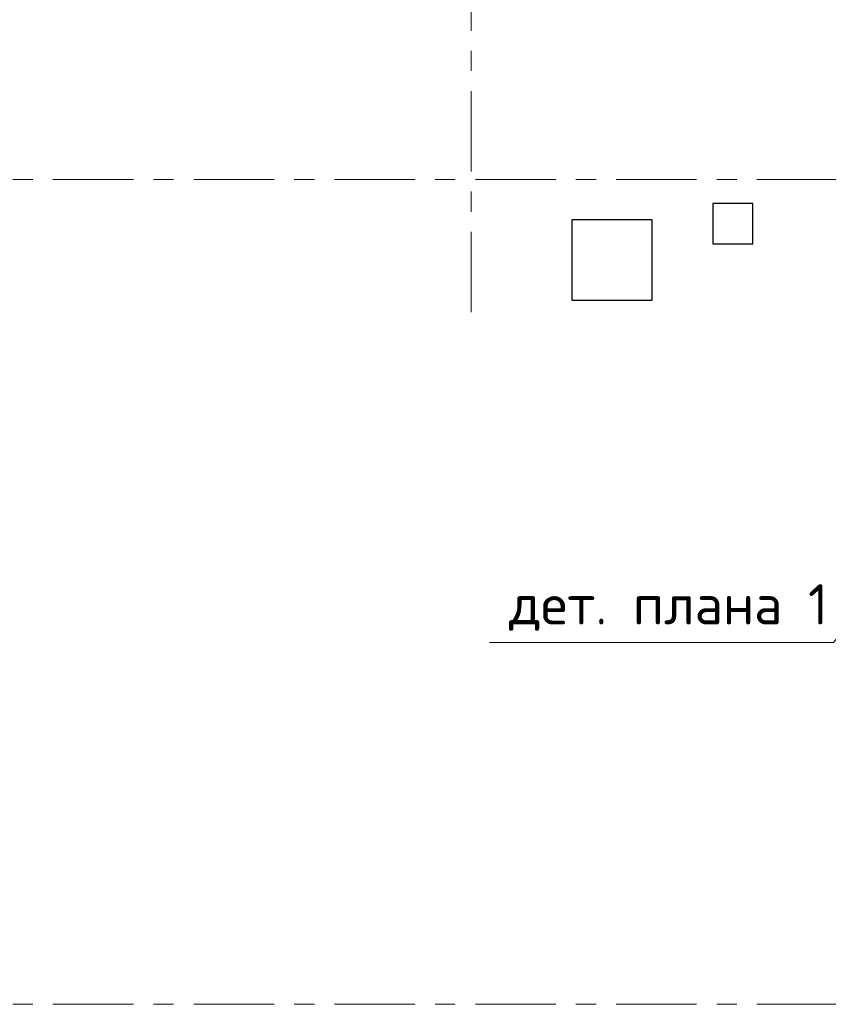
# Model space of a CAD drawing. Header units: metres. Extents: x -38 to 86, y -15 to 21.
# Tile 39 of 103: x 43.4 to 47.42, y 3.3 to 8.19. Entities that reach past the tile are written whole.
import ezdxf

# ---------------------------------------------------------------- set-up
doc = ezdxf.new("R2010")
doc.units = ezdxf.units.M
doc.linetypes.add('______11', pattern=[0.5, 0.4, -0.05, 0, -0.05])
doc.linetypes.add('______5', pattern=[1.1, 0.8, -0.1, 0.1, -0.1])
for name, color, linetype, lineweight in [('XR$2$Осевая линия (1)', 7, '______5', 13), ('XR$3$Перекрытие (1)', 7, 'Continuous', 35), ('XR$3$Текст_ общее_1', 7, 'Continuous', 13)]:
    doc.layers.add(name, color=color, linetype=linetype, lineweight=lineweight)
doc.styles.add('ISOCPEUR', font='txt')

msp = doc.modelspace()

# ---------------------------------------------------------------- linework, layer by layer
at = {"color": 7, "linetype": 'Continuous', "lineweight": 13, "transparency": 33554687}
msp.add_lwpolyline([(47.788, 5.5182), (47.4508, 5.0994), (45.7408, 5.0994)], dxfattribs=at)
at = {"layer": 'XR$2$Осевая линия (1)', "color": 253, "linetype": '______11', "lineweight": 13, "true_color": 0xa0a0a0, "transparency": 33554687}
for p, q in [((45.65, 6.74), (45.65, 19.78)), ((-2.63, 7.4), (62.6, 7.4)), ((-2.63, 3.3), (62.6, 3.3))]:
    msp.add_line(p, q, dxfattribs=at)
at = {"layer": 'XR$3$Перекрытие (1)', "color": 7, "linetype": 'Continuous', "lineweight": 25, "transparency": 33554687}
for p, q in [((46.8502, 7.2802), (46.8502, 7.0803)), ((47.0502, 7.2802), (46.8502, 7.2802)), ((47.0502, 7.0803), (47.0502, 7.2802)), ((46.15, 7.2002), (46.15, 6.8002)), ((46.55, 7.2002), (46.15, 7.2002)), ((46.55, 6.8002), (46.55, 7.2002)), ((46.8502, 7.0803), (47.0502, 7.0803)), ((46.15, 6.8002), (46.55, 6.8002))]:
    msp.add_line(p, q, dxfattribs=at)

# ---------------------------------------------------------------- texts
at = {"layer": 'XR$3$Текст_ общее_1', "color": 7, "linetype": 'Continuous', "lineweight": 13, "transparency": 33554687, "insert": (46.6308, 5.2727), "char_height": 0.2, "width": 1.695238, "attachment_point": 5, "style": 'ISOCPEUR'}
msp.add_mtext('\\A1;{\\fISOCPEUR|i0|b0;\\H0.200000;\\W1.000000;\\C7;дет. плана 1}\\P', dxfattribs=at)

doc.saveas('drawing.dxf')
